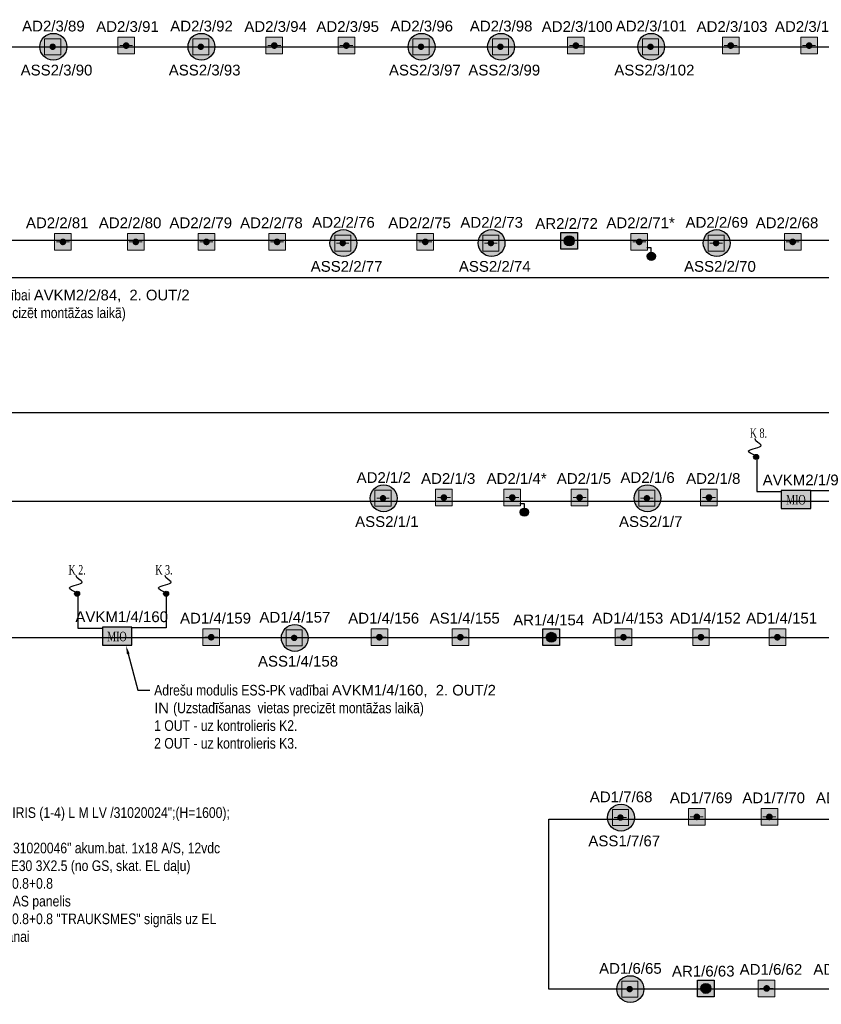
# Model space of a CAD drawing. Header units: millimetres. Extents: x -197461 to 862495, y -970068 to 63888.
# Tile 5 of 205: x -125658 to -109893, y -708799 to -689444. Entities that reach past the tile are written whole.
import ezdxf
from ezdxf import colors
from ezdxf.entities.mleader import LeaderData, LeaderLine
from ezdxf.math import Vec2, Vec3

# ---------------------------------------------------------------- set-up
doc = ezdxf.new("R2010")
doc.units = ezdxf.units.MM
doc.layers.get('0').update_dxf_attribs({"linetype": 'CONTINUOUS'})
doc.layers.add('S-STRS', color=7, linetype='CONTINUOUS', lineweight=9)
doc.layers.add('UAS', color=240, linetype='CONTINUOUS')
doc.styles.add('ARIAL', font='arialbd.ttf')
doc.styles.add('Karlis_times', font='times.ttf', dxfattribs={"height": 2.2})

# ---------------------------------------------------------------- blocks, each defined once
blk = doc.blocks.new('AD-proj')
at = {"lineweight": 5}
blk.add_lwpolyline([(-250, -250), (250, -250), (250, 250), (-250, 250)], close=True, dxfattribs=at)
at = {"const_width": 30}
blk.add_lwpolyline([(-200, 0), (200, 0)], dxfattribs=at)
at = {"const_width": 100}
blk.add_lwpolyline([(-50, 0, 1), (50, 0, 1)], format="xyb", close=True, dxfattribs=at)
blk = doc.blocks.new('AP')
blk.add_hatch(color=256).paths.add_polyline_path([(150, 0, 1), (-150, 0, 1)])
for p, q in [((-250, 250), (250, 250)), ((-250, -250), (-250, 250)), ((250, 250), (250, -250)), ((250, -250), (-250, -250))]:
    blk.add_line(p, q)
blk.add_circle((0, 0), 150)

msp = doc.modelspace()

# ---------------------------------------------------------------- hatches: boundary and pattern name
at = {"true_color": 0xffffff}
h = msp.add_hatch(color=7, dxfattribs=at)
h.dxf.hatch_style = 1
h.paths.add_polyline_path([(-113154.77192, -694094.34456, 1), (-113316.01707, -694094.34456, 1)])
h = msp.add_hatch(color=7, dxfattribs=at)
h.dxf.hatch_style = 1
h.paths.add_polyline_path([(-115651.4212, -699124.3321, 1), (-115812.66636, -699124.3321, 1)])
at = {"layer": 'S-STRS', "true_color": 0xffffff}
h = msp.add_hatch(dxfattribs=at)
h.set_pattern_fill('ANGLE', scale=0.5625)
h.set_pattern_definition([(0, (4401629.808, 5308790.0144), (0, 3.9290625), [2.8575, -1.0715625]), (90, (4401629.808, 5308790.0144), (-3.9290625, 2e-16), [2.8575, -1.0715625])])
h.paths.add_polyline_path([(-110680.05299, -698696.08995), (-110679.99089, -699051.91026), (-110096.6921, -699051.91027), (-110096.75421, -698696.02785)])
h = msp.add_hatch(dxfattribs=at)
h.set_pattern_fill('ANGLE', scale=0.5625)
h.set_pattern_definition([(0, (4388276.917, 5306101.199), (0, 3.9290625), [2.8575, -1.0715625]), (90, (4388276.917, 5306101.199), (-3.9290625, 2e-16), [2.8575, -1.0715625])])
h.paths.add_polyline_path([(-124032.94407, -701384.90521), (-124032.88197, -701740.72552), (-123449.58317, -701740.72553), (-123449.64528, -701384.8431)])
at = {"layer": 'UAS', "lineweight": 50, "true_color": 0xffffff}
h = msp.add_hatch(color=7, dxfattribs=at)
h.dxf.hatch_style = 1
h.paths.add_polyline_path([(-124978.27481, -689976.2408, -1), (-125041.36174, -689976.2408, -1)], flags=0)
h.paths.add_polyline_path([(-125167.53561, -689818.52347), (-125167.53561, -690133.95813), (-124852.10094, -690133.95813), (-124852.10094, -689818.52347)], flags=16)
h.paths.add_polyline_path([(-124733.2371, -689976.95798, 1), (-125261.28441, -689976.95798, 1)])
h.paths.add_polyline_path([(-124852.10094, -690133.95813), (-125167.53561, -690133.95813), (-125167.53561, -689818.52347), (-124852.10094, -689818.52347)], flags=16)
h = msp.add_hatch(color=7, dxfattribs=at)
h.dxf.hatch_style = 1
h.paths.add_polyline_path([(-123596.85683, -689952.98866), (-123531.38589, -689952.98866, 1)], flags=16)
h.paths.add_polyline_path([(-123400.44402, -690116.66601), (-123400.44402, -689789.31131), (-123727.79871, -689789.31131), (-123727.79871, -690116.66601)])
at = {"layer": 'UAS', "lineweight": 50, "true_color": 0xc7c8ca}
h = msp.add_hatch(color=9, dxfattribs=at)
h.dxf.hatch_style = 1
h.paths.add_polyline_path([(-122065.11272, -689976.2408, -1), (-122128.19966, -689976.2408, -1)], flags=0)
h.paths.add_polyline_path([(-122254.37352, -689818.52347), (-122254.37352, -690133.95813), (-121938.93886, -690133.95813), (-121938.93886, -689818.52347)], flags=16)
h.paths.add_polyline_path([(-121820.07502, -689976.95798, 1), (-122348.12233, -689976.95798, 1)])
h.paths.add_polyline_path([(-121938.93886, -690133.95813), (-122254.37352, -690133.95813), (-122254.37352, -689818.52347), (-121938.93886, -689818.52347)], flags=16)
at = {"layer": 'UAS', "lineweight": 50, "true_color": 0xffffff}
h = msp.add_hatch(color=7, dxfattribs=at)
h.dxf.hatch_style = 1
h.paths.add_polyline_path([(-120683.69475, -689952.98866), (-120618.22381, -689952.98866, 1)], flags=16)
h.paths.add_polyline_path([(-120487.28193, -690116.66601), (-120487.28193, -689789.31131), (-120814.63663, -689789.31131), (-120814.63663, -690116.66601)])
h = msp.add_hatch(color=7, dxfattribs=at)
h.dxf.hatch_style = 1
h.paths.add_polyline_path([(-119266.51225, -689952.98866), (-119201.04131, -689952.98866, 1)], flags=16)
h.paths.add_polyline_path([(-119070.09943, -690116.66601), (-119070.09943, -689789.31131), (-119397.45413, -689789.31131), (-119397.45413, -690116.66601)])
at = {"layer": 'UAS', "lineweight": 50, "true_color": 0xc7c8ca}
h = msp.add_hatch(color=9, dxfattribs=at)
h.dxf.hatch_style = 1
h.paths.add_polyline_path([(-117734.76814, -689976.2408, -1), (-117797.85508, -689976.2408, -1)], flags=0)
h.paths.add_polyline_path([(-117924.02894, -689818.52347), (-117924.02894, -690133.95813), (-117608.59428, -690133.95813), (-117608.59428, -689818.52347)], flags=16)
h.paths.add_polyline_path([(-117489.73043, -689976.95798, 1), (-118017.77774, -689976.95798, 1)])
h.paths.add_polyline_path([(-117608.59428, -690133.95813), (-117924.02894, -690133.95813), (-117924.02894, -689818.52347), (-117608.59428, -689818.52347)], flags=16)
h = msp.add_hatch(color=9, dxfattribs=at)
h.dxf.hatch_style = 1
h.paths.add_polyline_path([(-116172.95438, -689976.2408, -1), (-116236.04131, -689976.2408, -1)], flags=0)
h.paths.add_polyline_path([(-116362.21518, -689818.52347), (-116362.21518, -690133.95813), (-116046.78051, -690133.95813), (-116046.78051, -689818.52347)], flags=16)
h.paths.add_polyline_path([(-115927.91667, -689976.95798, 1), (-116455.96398, -689976.95798, 1)])
h.paths.add_polyline_path([(-116046.78051, -690133.95813), (-116362.21518, -690133.95813), (-116362.21518, -689818.52347), (-116046.78051, -689818.52347)], flags=16)
at = {"layer": 'UAS', "lineweight": 50, "true_color": 0xffffff}
h = msp.add_hatch(color=7, dxfattribs=at)
h.dxf.hatch_style = 1
h.paths.add_polyline_path([(-114752.52626, -689952.98866), (-114687.05532, -689952.98866, 1)], flags=16)
h.paths.add_polyline_path([(-114556.11344, -690116.66601), (-114556.11344, -689789.31131), (-114883.46814, -689789.31131), (-114883.46814, -690116.66601)])
at = {"layer": 'UAS', "lineweight": 50, "true_color": 0xc7c8ca}
h = msp.add_hatch(color=9, dxfattribs=at)
h.dxf.hatch_style = 1
h.paths.add_polyline_path([(-113220.78215, -689976.2408, -1), (-113283.86908, -689976.2408, -1)], flags=0)
h.paths.add_polyline_path([(-113410.04295, -689818.52347), (-113410.04295, -690133.95813), (-113094.60828, -690133.95813), (-113094.60828, -689818.52347)], flags=16)
h.paths.add_polyline_path([(-112975.74444, -689976.95798, 1), (-113503.79175, -689976.95798, 1)])
h.paths.add_polyline_path([(-113094.60828, -690133.95813), (-113410.04295, -690133.95813), (-113410.04295, -689818.52347), (-113094.60828, -689818.52347)], flags=16)
at = {"layer": 'UAS', "lineweight": 50, "true_color": 0xffffff}
h = msp.add_hatch(color=7, dxfattribs=at)
h.dxf.hatch_style = 1
h.paths.add_polyline_path([(-111707.63514, -689952.98866), (-111642.1642, -689952.98866, 1)], flags=16)
h.paths.add_polyline_path([(-111511.22232, -690116.66601), (-111511.22232, -689789.31131), (-111838.57702, -689789.31131), (-111838.57702, -690116.66601)])
h = msp.add_hatch(color=7, dxfattribs=at)
h.dxf.hatch_style = 1
h.paths.add_polyline_path([(-110165.6663, -689952.98866), (-110100.19536, -689952.98866, 1)], flags=16)
h.paths.add_polyline_path([(-109969.25349, -690116.66601), (-109969.25349, -689789.31131), (-110296.60818, -689789.31131), (-110296.60818, -690116.66601)])
h = msp.add_hatch(color=7, dxfattribs=at)
h.dxf.hatch_style = 1
h.paths.add_polyline_path([(-124840.89691, -693811.52101), (-124775.42598, -693811.52101, 1)], flags=16)
h.paths.add_polyline_path([(-124644.4841, -693975.19836), (-124644.4841, -693647.84366), (-124971.83879, -693647.84366), (-124971.83879, -693975.19836)])
h = msp.add_hatch(color=7, dxfattribs=at)
h.dxf.hatch_style = 1
h.paths.add_polyline_path([(-123407.70497, -693811.52101), (-123342.23403, -693811.52101, 1)], flags=16)
h.paths.add_polyline_path([(-123211.29215, -693975.19836), (-123211.29215, -693647.84366), (-123538.64684, -693647.84366), (-123538.64684, -693975.19836)])
h = msp.add_hatch(color=7, dxfattribs=at)
h.dxf.hatch_style = 1
h.paths.add_polyline_path([(-122018.25681, -693811.52101), (-121952.78587, -693811.52101, 1)], flags=16)
h.paths.add_polyline_path([(-121821.844, -693975.19836), (-121821.844, -693647.84366), (-122149.19869, -693647.84366), (-122149.19869, -693975.19836)])
h = msp.add_hatch(color=7, dxfattribs=at)
h.dxf.hatch_style = 1
h.paths.add_polyline_path([(-120628.8208, -693811.52101), (-120563.34986, -693811.52101, 1)], flags=16)
h.paths.add_polyline_path([(-120432.40798, -693975.19836), (-120432.40798, -693647.84366), (-120759.76268, -693647.84366), (-120759.76268, -693975.19836)])
h = msp.add_hatch(color=7, dxfattribs=at)
h.dxf.hatch_style = 1
h.paths.add_polyline_path([(-119273.42342, -693834.77315, -1), (-119336.51036, -693834.77315, -1)], flags=0)
h.paths.add_polyline_path([(-119462.68422, -693677.05581), (-119462.68422, -693992.49048), (-119147.24956, -693992.49048), (-119147.24956, -693677.05581)], flags=16)
h.paths.add_polyline_path([(-119028.38572, -693835.49032, 1), (-119556.43302, -693835.49032, 1)])
h.paths.add_polyline_path([(-119147.24956, -693992.49048), (-119462.68422, -693992.49048), (-119462.68422, -693677.05581), (-119147.24956, -693677.05581)], flags=16)
h = msp.add_hatch(color=7, dxfattribs=at)
h.dxf.hatch_style = 1
h.paths.add_polyline_path([(-117715.05184, -693811.52101), (-117649.5809, -693811.52101, 1)], flags=16)
h.paths.add_polyline_path([(-117518.63902, -693975.19836), (-117518.63902, -693647.84366), (-117845.99371, -693647.84366), (-117845.99371, -693975.19836)])
h = msp.add_hatch(color=7, dxfattribs=at)
h.dxf.hatch_style = 1
h.paths.add_polyline_path([(-116359.65446, -693834.77315, -1), (-116422.74139, -693834.77315, -1)], flags=0)
h.paths.add_polyline_path([(-116548.91526, -693677.05581), (-116548.91526, -693992.49048), (-116233.48059, -693992.49048), (-116233.48059, -693677.05581)], flags=16)
h.paths.add_polyline_path([(-116114.61675, -693835.49032, 1), (-116642.66406, -693835.49032, 1)])
h.paths.add_polyline_path([(-116233.48059, -693992.49048), (-116548.91526, -693992.49048), (-116548.91526, -693677.05581), (-116233.48059, -693677.05581)], flags=16)
h = msp.add_hatch(color=7, dxfattribs=at)
h.dxf.hatch_style = 1
h.paths.add_polyline_path([(-114687.47196, -693954.35396), (-114687.47196, -693626.99926), (-115014.82665, -693626.99926), (-115014.82665, -693954.35396)])
h.paths.add_polyline_path([(-114949.35571, -693790.67661, -1), (-114752.9429, -693790.67661, -1)], flags=16)
h = msp.add_hatch(color=7, dxfattribs=at)
h.dxf.hatch_style = 1
h.paths.add_polyline_path([(-113506.41065, -693811.52101), (-113440.93971, -693811.52101, 1)], flags=16)
h.paths.add_polyline_path([(-113309.99783, -693975.19836), (-113309.99783, -693647.84366), (-113637.35253, -693647.84366), (-113637.35253, -693975.19836)])
h = msp.add_hatch(color=7, dxfattribs=at)
h.dxf.hatch_style = 1
h.paths.add_polyline_path([(-111931.03198, -693834.77315, -1), (-111994.11892, -693834.77315, -1)], flags=0)
h.paths.add_polyline_path([(-112120.29278, -693677.05581), (-112120.29278, -693992.49048), (-111804.85812, -693992.49048), (-111804.85812, -693677.05581)], flags=16)
h.paths.add_polyline_path([(-111685.99428, -693835.49032, 1), (-112214.04159, -693835.49032, 1)])
h.paths.add_polyline_path([(-111804.85812, -693992.49048), (-112120.29278, -693992.49048), (-112120.29278, -693677.05581), (-111804.85812, -693677.05581)], flags=16)
h = msp.add_hatch(color=7, dxfattribs=at)
h.dxf.hatch_style = 1
h.paths.add_polyline_path([(-110488.87761, -693811.52101), (-110423.40668, -693811.52101, 1)], flags=16)
h.paths.add_polyline_path([(-110292.4648, -693975.19836), (-110292.4648, -693647.84366), (-110619.81949, -693647.84366), (-110619.81949, -693975.19836)])
at = {"layer": 'UAS'}
h = msp.add_hatch(color=1, dxfattribs=at)
h.dxf.hatch_style = 1
h.paths.add_polyline_path([(-111126.53293, -698038.90464, 1), (-111224.7641, -698038.90464, 1)])
at = {"layer": 'UAS', "lineweight": 50, "true_color": 0xc7c8ca}
h = msp.add_hatch(color=9, dxfattribs=at)
h.dxf.hatch_style = 1
h.paths.add_polyline_path([(-118481.47136, -698851.16386, -1), (-118544.55829, -698851.16386, -1)], flags=0)
h.paths.add_polyline_path([(-118670.73215, -698693.44653), (-118670.73215, -699008.8812), (-118355.29749, -699008.8812), (-118355.29749, -698693.44653)], flags=16)
h.paths.add_polyline_path([(-118236.43365, -698851.88104, 1), (-118764.48096, -698851.88104, 1)])
h.paths.add_polyline_path([(-118355.29749, -699008.8812), (-118670.73215, -699008.8812), (-118670.73215, -698693.44653), (-118355.29749, -698693.44653)], flags=16)
at = {"layer": 'UAS', "lineweight": 50, "true_color": 0xffffff}
h = msp.add_hatch(color=7, dxfattribs=at)
h.dxf.hatch_style = 1
h.paths.add_polyline_path([(-117348.97063, -698837.59781), (-117283.49969, -698837.59781, 1)], flags=16)
h.paths.add_polyline_path([(-117152.55781, -699001.27516), (-117152.55781, -698673.92046), (-117479.91251, -698673.92046), (-117479.91251, -699001.27516)])
h = msp.add_hatch(color=7, dxfattribs=at)
h.dxf.hatch_style = 1
h.paths.add_polyline_path([(-116003.05994, -698837.59781), (-115937.589, -698837.59781, 1)], flags=16)
h.paths.add_polyline_path([(-115806.64712, -699001.27516), (-115806.64712, -698673.92046), (-116134.00182, -698673.92046), (-116134.00182, -699001.27516)])
h = msp.add_hatch(color=7, dxfattribs=at)
h.dxf.hatch_style = 1
h.paths.add_polyline_path([(-114679.7494, -698837.59781), (-114614.27846, -698837.59781, 1)], flags=16)
h.paths.add_polyline_path([(-114483.33658, -699001.27516), (-114483.33658, -698673.92046), (-114810.69128, -698673.92046), (-114810.69128, -699001.27516)])
h = msp.add_hatch(color=7, dxfattribs=at)
h.dxf.hatch_style = 1
h.paths.add_polyline_path([(-113292.62442, -698851.16386, -1), (-113355.71135, -698851.16386, -1)], flags=0)
h.paths.add_polyline_path([(-113481.88522, -698693.44653), (-113481.88522, -699008.8812), (-113166.45055, -699008.8812), (-113166.45055, -698693.44653)], flags=16)
h.paths.add_polyline_path([(-113047.58671, -698851.88104, 1), (-113575.63402, -698851.88104, 1)])
h.paths.add_polyline_path([(-113166.45055, -699008.8812), (-113481.88522, -699008.8812), (-113481.88522, -698693.44653), (-113166.45055, -698693.44653)], flags=16)
h = msp.add_hatch(color=7, dxfattribs=at)
h.dxf.hatch_style = 1
h.paths.add_polyline_path([(-112135.25382, -698837.59781), (-112069.78288, -698837.59781, 1)], flags=16)
h.paths.add_polyline_path([(-111938.841, -699001.27516), (-111938.841, -698673.92046), (-112266.19569, -698673.92046), (-112266.19569, -699001.27516)])
at = {"layer": 'UAS'}
h = msp.add_hatch(color=1, dxfattribs=at)
h.dxf.hatch_style = 1
h.paths.add_polyline_path([(-124479.42401, -700727.7199, 1), (-124577.65518, -700727.7199, 1)])
h = msp.add_hatch(color=1, dxfattribs=at)
h.dxf.hatch_style = 1
h.paths.add_polyline_path([(-122729.62359, -700727.7199, 1), (-122827.85475, -700727.7199, 1)])
at = {"layer": 'UAS', "lineweight": 50, "true_color": 0xffffff}
h = msp.add_hatch(color=7, dxfattribs=at)
h.dxf.hatch_style = 1
h.paths.add_polyline_path([(-120228.54082, -701596.59404, -1), (-120291.62776, -701596.59404, -1)], flags=0)
h.paths.add_polyline_path([(-120417.80162, -701438.87671), (-120417.80162, -701754.31137), (-120102.36696, -701754.31137), (-120102.36696, -701438.87671)], flags=16)
h.paths.add_polyline_path([(-119983.50312, -701597.31122, 1), (-120511.55043, -701597.31122, 1)])
h.paths.add_polyline_path([(-120102.36696, -701754.31137), (-120417.80162, -701754.31137), (-120417.80162, -701438.87671), (-120102.36696, -701438.87671)], flags=16)
h = msp.add_hatch(color=7, dxfattribs=at)
h.dxf.hatch_style = 1
h.paths.add_polyline_path([(-121924.34845, -701583.02799), (-121858.87751, -701583.02799, 1)], flags=16)
h.paths.add_polyline_path([(-121727.93563, -701746.70533), (-121727.93563, -701419.35064), (-122055.29033, -701419.35064), (-122055.29033, -701746.70533)])
h = msp.add_hatch(color=7, dxfattribs=at)
h.dxf.hatch_style = 1
h.paths.add_polyline_path([(-118617.05524, -701583.02799), (-118551.5843, -701583.02799, 1)], flags=16)
h.paths.add_polyline_path([(-118420.64242, -701746.70533), (-118420.64242, -701419.35064), (-118747.99712, -701419.35064), (-118747.99712, -701746.70533)])
h = msp.add_hatch(color=7, dxfattribs=at)
h.dxf.hatch_style = 1
h.paths.add_polyline_path([(-117023.65952, -701583.02799), (-116958.18858, -701583.02799, 1)], flags=16)
h.paths.add_polyline_path([(-116827.2467, -701746.70533), (-116827.2467, -701419.35064), (-117154.6014, -701419.35064), (-117154.6014, -701746.70533)])
h = msp.add_hatch(color=7, dxfattribs=at)
h.dxf.hatch_style = 1
h.paths.add_polyline_path([(-115039.91053, -701747.62575), (-115039.91053, -701420.27105), (-115367.26523, -701420.27105), (-115367.26523, -701747.62575)])
h.paths.add_polyline_path([(-115301.79429, -701583.9484, -1), (-115105.38147, -701583.9484, -1)], flags=16)
h = msp.add_hatch(color=7, dxfattribs=at)
h.dxf.hatch_style = 1
h.paths.add_polyline_path([(-113816.86538, -701583.02799), (-113751.39444, -701583.02799, 1)], flags=16)
h.paths.add_polyline_path([(-113620.45256, -701746.70533), (-113620.45256, -701419.35064), (-113947.80726, -701419.35064), (-113947.80726, -701746.70533)])
h = msp.add_hatch(color=7, dxfattribs=at)
h.dxf.hatch_style = 1
h.paths.add_polyline_path([(-112292.10761, -701583.02799), (-112226.63667, -701583.02799, 1)], flags=16)
h.paths.add_polyline_path([(-112095.6948, -701746.70533), (-112095.6948, -701419.35064), (-112423.04949, -701419.35064), (-112423.04949, -701746.70533)])
h = msp.add_hatch(color=7, dxfattribs=at)
h.dxf.hatch_style = 1
h.paths.add_polyline_path([(-110790.72681, -701583.02799), (-110725.25587, -701583.02799, 1)], flags=16)
h.paths.add_polyline_path([(-110594.31399, -701746.70533), (-110594.31399, -701419.35064), (-110921.66868, -701419.35064), (-110921.66868, -701746.70533)])
h = msp.add_hatch(color=7, dxfattribs=at)
h.dxf.hatch_style = 1
h.paths.add_polyline_path([(-113813.11977, -705128.12615, -1), (-113876.2067, -705128.12615, -1)], flags=0)
h.paths.add_polyline_path([(-114002.38057, -704970.40882), (-114002.38057, -705285.84349), (-113686.9459, -705285.84349), (-113686.9459, -704970.40882)], flags=16)
h.paths.add_polyline_path([(-113568.08206, -705128.84333, 1), (-114096.12937, -705128.84333, 1)])
h.paths.add_polyline_path([(-113686.9459, -705285.84349), (-114002.38057, -705285.84349), (-114002.38057, -704970.40882), (-113686.9459, -704970.40882)], flags=16)
h = msp.add_hatch(color=7, dxfattribs=at)
h.dxf.hatch_style = 1
h.paths.add_polyline_path([(-112374.47315, -705114.5601), (-112309.00221, -705114.5601, 1)], flags=16)
h.paths.add_polyline_path([(-112178.06034, -705278.23745), (-112178.06034, -704950.88275), (-112505.41503, -704950.88275), (-112505.41503, -705278.23745)])
h = msp.add_hatch(color=7, dxfattribs=at)
h.dxf.hatch_style = 1
h.paths.add_polyline_path([(-110947.99328, -705114.5601), (-110882.52234, -705114.5601, 1)], flags=16)
h.paths.add_polyline_path([(-110751.58046, -705278.23745), (-110751.58046, -704950.88275), (-111078.93516, -704950.88275), (-111078.93516, -705278.23745)])
at = {"layer": 'UAS', "lineweight": 50, "true_color": 0xc7c8ca}
h = msp.add_hatch(color=9, dxfattribs=at)
h.dxf.hatch_style = 1
h.paths.add_polyline_path([(-113630.30371, -708499.81312, -1), (-113693.39064, -708499.81312, -1)], flags=0)
h.paths.add_polyline_path([(-113819.56451, -708342.09579), (-113819.56451, -708657.53045), (-113504.12984, -708657.53045), (-113504.12984, -708342.09579)], flags=16)
h.paths.add_polyline_path([(-113385.266, -708500.5303, 1), (-113913.31331, -708500.5303, 1)])
h.paths.add_polyline_path([(-113504.12984, -708657.53045), (-113819.56451, -708657.53045), (-113819.56451, -708342.09579), (-113504.12984, -708342.09579)], flags=16)
at = {"layer": 'UAS', "lineweight": 50, "true_color": 0xffffff}
h = msp.add_hatch(color=7, dxfattribs=at)
h.dxf.hatch_style = 1
h.paths.add_polyline_path([(-111999.64383, -708650.84483), (-111999.64383, -708323.49013), (-112326.99853, -708323.49013), (-112326.99853, -708650.84483)])
h.paths.add_polyline_path([(-112261.52759, -708487.16748, -1), (-112065.11477, -708487.16748, -1)], flags=16)
h = msp.add_hatch(color=7, dxfattribs=at)
h.dxf.hatch_style = 1
h.paths.add_polyline_path([(-111001.44713, -708486.24707), (-110935.97619, -708486.24707, 1)], flags=16)
h.paths.add_polyline_path([(-110805.03431, -708649.92442), (-110805.03431, -708322.56972), (-111132.38901, -708322.56972), (-111132.38901, -708649.92442)])

# ---------------------------------------------------------------- linework, layer by layer
at = {"color": 1}
for p, q in [((-113294.5897, -694148.15839), (-113176.19929, -694040.53074)), ((-113289.20832, -694035.14936), (-113181.58067, -694153.53977)), ((-115791.23899, -699178.14593), (-115672.84858, -699070.51828)), ((-115785.85761, -699065.1369), (-115678.22996, -699183.52731))]:
    msp.add_line(p, q, dxfattribs=at)
for points in [[(-113236.99183, -694013.4836), (-113236.99183, -693930.03156), (-113322.54548, -693930.03156)], [(-115733.64112, -699043.47114), (-115733.64112, -698960.0191), (-115819.19476, -698960.0191)]]:
    msp.add_lwpolyline(points, dxfattribs=at)
for centre in [(-113235.3945, -694094.34456), (-115732.04378, -699124.3321)]:
    msp.add_circle(centre, 80.62258, dxfattribs=at)
at = {"layer": 'UAS', "color": 1}
for points in [[(-132771.28891, -701356.66772), (-130014.24023, -701356.66772), (-130014.24023, -698908.86601), (-69646.52619, -698908.86601), (-69646.52619, -693782.24864), (-130655.90492, -693782.24864), (-130655.90492, -689976.49198), (-60637.5495, -689976.49198), (-60637.5495, -697173.51129), (-130220.09339, -697173.51129), (-130220.09339, -701130.06505), (-132743.67594, -701130.06505)], [(-132751.6746, -701988.97488), (-130027.3488, -701988.97488), (-130027.3488, -711587.67012), (-80789.0204, -711587.67012), (-80789.0204, -708503.52401), (-115252.65082, -708503.52401), (-115252.65082, -705160.15275), (-59966.0628, -705160.15275), (-59966.0628, -701592.99499), (-132743.70022, -701592.99499)]]:
    msp.add_lwpolyline(points, dxfattribs=at)
at = {"layer": 'UAS', "color": 1, "lineweight": 30}
for centre in [(-124997.26076, -689976.95798), (-122084.09867, -689976.95798), (-117753.75409, -689976.95798), (-116191.94033, -689976.95798), (-113239.7681, -689976.95798), (-119292.40937, -693835.49032), (-116378.64041, -693835.49032), (-111950.01793, -693835.49032), (-118500.4573, -698851.88104), (-113311.61036, -698851.88104), (-120247.52677, -701597.31122), (-113832.10571, -705128.84333), (-113649.28966, -708500.5303)]:
    msp.add_circle(centre, 264.02365, dxfattribs=at)
at = {"layer": 'UAS', "color": 1}
for centre in [(-111175.64852, -698038.90464), (-124528.53959, -700727.7199), (-122778.73917, -700727.7199)]:
    msp.add_circle(centre, 49.11558, dxfattribs=at)
for points in [[(-111171.9269, -698019.22871), (-111323.5561, -697920.94541), (-111077.68145, -697808.31876), (-111196.525, -697681.36482), (-111196.525, -697679.32495)], [(-124524.81798, -700708.04397), (-124676.44718, -700609.76067), (-124430.57253, -700497.13402), (-124549.41608, -700370.18008), (-124549.41608, -700368.1402)], [(-122775.01756, -700708.04397), (-122926.64675, -700609.76067), (-122680.77211, -700497.13402), (-122799.61565, -700370.18008), (-122799.61565, -700368.1402)]]:
    msp.add_spline(points, degree=3, dxfattribs=at)

# ---------------------------------------------------------------- block references
at = {"layer": 'UAS'}
for p, xscale, yscale, zscale in [((-123564.12136, -689952.98866), 0.6547093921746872, 0.6547093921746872, 0.6547093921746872), ((-120650.95928, -689952.98866), 0.6547093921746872, 0.6547093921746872, 0.6547093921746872), ((-119233.77678, -689952.98866), 0.6547093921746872, 0.6547093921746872, 0.6547093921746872), ((-114719.79079, -689952.98866), 0.6547093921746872, 0.6547093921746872, 0.6547093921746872), ((-111674.89967, -689952.98866), 0.6547093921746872, 0.6547093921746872, 0.6547093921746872), ((-110132.93083, -689952.98866), 0.6547093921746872, 0.6547093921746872, 0.6547093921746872), ((-125009.81828, -689976.2408), 0.6308693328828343, 0.6308693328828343, 0.6308693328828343), ((-122096.65619, -689976.2408), 0.6308693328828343, 0.6308693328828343, 0.6308693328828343), ((-117766.31161, -689976.2408), 0.6308693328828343, 0.6308693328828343, 0.6308693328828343), ((-116204.49785, -689976.2408), 0.6308693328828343, 0.6308693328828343, 0.6308693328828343), ((-113252.32562, -689976.2408), 0.6308693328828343, 0.6308693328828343, 0.6308693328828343), ((-124808.16144, -693811.52101), 0.6547093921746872, 0.6547093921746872, 0.6547093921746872), ((-123374.9695, -693811.52101), 0.6547093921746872, 0.6547093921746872, 0.6547093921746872), ((-121985.52134, -693811.52101), 0.6547093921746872, 0.6547093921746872, 0.6547093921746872), ((-120596.08533, -693811.52101), 0.6547093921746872, 0.6547093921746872, 0.6547093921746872), ((-117682.31637, -693811.52101), 0.6547093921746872, 0.6547093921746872, 0.6547093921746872), ((-113473.67518, -693811.52101), 0.6547093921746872, 0.6547093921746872, 0.6547093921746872), ((-110456.14215, -693811.52101), 0.6547093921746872, 0.6547093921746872, 0.6547093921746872), ((-119304.96689, -693834.77315), 0.6308693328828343, 0.6308693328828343, 0.6308693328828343), ((-116391.19793, -693834.77315), 0.6308693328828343, 0.6308693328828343, 0.6308693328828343), ((-111962.57545, -693834.77315), 0.6308693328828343, 0.6308693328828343, 0.6308693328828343), ((-118513.01482, -698851.16386), 0.6308693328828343, 0.6308693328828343, 0.6308693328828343), ((-117316.23516, -698837.59781), 0.6547093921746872, 0.6547093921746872, 0.6547093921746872), ((-115970.32447, -698837.59781), 0.6547093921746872, 0.6547093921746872, 0.6547093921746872), ((-114647.01393, -698837.59781), 0.6547093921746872, 0.6547093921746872, 0.6547093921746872), ((-113324.16788, -698851.16386), 0.6308693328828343, 0.6308693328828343, 0.6308693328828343), ((-112102.51835, -698837.59781), 0.6547093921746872, 0.6547093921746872, 0.6547093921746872), ((-121891.61298, -701583.02799), 0.6547093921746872, 0.6547093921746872, 0.6547093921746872), ((-120260.08429, -701596.59404), 0.6308693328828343, 0.6308693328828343, 0.6308693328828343), ((-118584.31977, -701583.02799), 0.6547093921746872, 0.6547093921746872, 0.6547093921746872), ((-116990.92405, -701583.02799), 0.6547093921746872, 0.6547093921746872, 0.6547093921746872), ((-113784.12991, -701583.02799), 0.6547093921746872, 0.6547093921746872, 0.6547093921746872), ((-112259.37214, -701583.02799), 0.6547093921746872, 0.6547093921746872, 0.6547093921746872), ((-110757.99134, -701583.02799), 0.6547093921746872, 0.6547093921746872, 0.6547093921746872), ((-113844.66323, -705128.12615), 0.6308693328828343, 0.6308693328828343, 0.6308693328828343), ((-112341.73768, -705114.5601), 0.6547093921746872, 0.6547093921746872, 0.6547093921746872), ((-110915.25781, -705114.5601), 0.6547093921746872, 0.6547093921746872, 0.6547093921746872), ((-113661.84718, -708499.81312), 0.6308693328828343, 0.6308693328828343, 0.6308693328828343), ((-110968.71166, -708486.24707), 0.6547093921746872, 0.6547093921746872, 0.6547093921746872)]:
    msp.add_blockref('AD-proj', p, dxfattribs=dict(at, xscale=xscale, yscale=yscale, zscale=zscale))
at = {"layer": 'UAS', "color": 97, "xscale": 0.6547093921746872, "yscale": 0.6547093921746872, "zscale": 0.6547093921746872}
for p in [(-114851.14931, -693790.67661), (-115203.58788, -701583.9484), (-112163.32118, -708487.16748)]:
    msp.add_blockref('AP', p, dxfattribs=at)

# ---------------------------------------------------------------- texts
at = {"layer": 'UAS', "color": 5, "style": 'Karlis_times', "width": 0.7}
for s, p in [('K 8.', (-111301.27978, -697661.75446)), ('K 2.', (-124699.31047, -700350.56972)), ('K 3.', (-122990.89915, -700350.56972))]:
    msp.add_text(s, height=186.805669, dxfattribs=at).set_placement(p)
at = {"layer": 'UAS', "color": 1, "style": 'Karlis_times', "width": 0.7}
for p in [(-110585.81866, -698973.39661), (-123938.70974, -701662.21187)]:
    msp.add_text('MIO', height=186.805669, dxfattribs=at).set_placement(p)

# ---------------------------------------------------------------- leaders
at = {"layer": 'UAS', "color": 18, "true_color": 0x000000}
ml = msp.add_multileader_mtext('Standard', dxfattribs=at)
ml.set_content('\\A1;{\\fArial Narrow|b0|i0|c0|p34;\\C256;\\c0;Adre\\fArial Narrow|b0|i0|c186|p34;šu modulis ESS-PK vadībai \\fArial|b0|i0|c186|p34;\\C1;AV\\fArial|b0|i0|c0|p34;K\\fArial|b0|i0|c186|p34;M2/2/84,  \\C256;\\c0;2. OUT/2 IN \\fArial Narrow|b0|i0|c186|p34;(Uzstadīšanas  vietas precizēt montāžas laikā)\\fArial|b0|i0|c186|p34;\\C1;\\P\\pxql;\\fArial Narrow|b0|i0|c186|p34;\\C256;\\c0;1 OUT - uz kontrolieris \\C5;K10.\\P\\C256;\\c0;2 OUT - uz kontrolieris \\C5;K11.}', color=(41, 19, 236))
ml.set_leader_properties()
ml.build(insert=Vec2(0, 0))
ml.multileader.update_dxf_attribs({"text_right_attachment_type": 6, "dogleg_length": 0.36, "arrow_head_size": 166.99834})
ctx = ml.context
ctx.base_point, ctx.char_height, ctx.arrow_head_size, ctx.landing_gap_size, ctx.plane_origin = Vec3(-128959.04865, -694858.92928), 208.74792195, 166.99834, 83.49917, Vec3(-123029.37497, -707209.03619)
ctx.right_attachment = 6
notes = []
notes.append((ctx, [(0, (1, 1, 0), (-129195.02371, -694858.92928), (1, 0), 235.97506, [(0, [(-129427.99567, -693983.24177)], 0, [])])]))
ctx.mtext.insert, ctx.mtext.width, ctx.mtext.flow_direction = Vec3(-128875.54948, -694752.77541), 6884.2098524, 5
for ctx, leaders in notes:
    for number, flags, end, landing, length, lines in leaders:
        leader = LeaderData()
        leader.index, (leader.has_last_leader_line, leader.has_dogleg_vector, leader.attachment_direction) = number, flags
        leader.last_leader_point, leader.dogleg_vector, leader.dogleg_length = Vec3(end), Vec3(landing), length
        for number, points, colour, breaks in lines:
            line = LeaderLine()
            line.index, line.vertices, line.color, line.breaks = number, Vec3.list(points), colors.encode_raw_color(colour), breaks
            leader.lines.append(line)
        ctx.leaders.append(leader)

# ---------------------------------------------------------------- next in the draw order: texts
at = {"layer": 'UAS', "color": 251, "linetype": 'Continuous', "lineweight": 20, "true_color": 0x636466, "char_height": 211.4384766, "attachment_point": 5, "style": 'ARIAL', "bg_fill": 3, "box_fill_scale": 1.1, "bg_fill_color": 256, "bg_fill_transparency": 0}
for s, insert, width in [('\\A1;{\\fArial|b0|i0|c186|p34;\\C1;AD2/3/89}', (-124995.41376, -689570.90735), 1384.0133841), ('\\A1;{\\fArial|b0|i0|c186|p34;\\C1;AD2/3/98}', (-116190.09333, -689570.90735), 1384.0133841), ('\\A1;{\\fArial|b0|i0|c186|p34;\\C1;ASS2/3/90}', (-124934.11747, -690436.30631), 1193.7764465), ('\\A1;{\\fArial|b0|i0|c186|p34;\\C1;ASS2/3/93}', (-122020.95538, -690436.30631), 1193.7764465), ('\\A1;{\\fArial|b0|i0|c186|p34;\\C1;ASS2/3/97}', (-117690.6108, -690436.30631), 1193.7764465), ('\\A1;{\\fArial|b0|i0|c186|p34;\\C1;ASS2/3/99}', (-116128.79704, -690436.30631), 1193.7764465), ('\\A1;{\\fArial|b0|i0|c186|p34;\\C1;ASS2/3/102}', (-113176.6248, -690436.30631), 1193.7764465), ('\\A1;{\\fArial|b0|i0|c186|p34;\\C1;AD2/2/76}', (-119290.56238, -693429.43969), 1384.0133841), ('\\A1;{\\fArial|b0|i0|c186|p34;\\C1;AD2/2/73}', (-116376.79341, -693429.43969), 1384.0133841), ('\\A1;{\\fArial|b0|i0|c186|p34;\\C1;ASS2/2/77}', (-119229.26608, -694294.83865), 1193.7764465), ('\\A1;{\\fArial|b0|i0|c186|p34;\\C1;ASS2/2/74}', (-116315.49711, -694294.83865), 1193.7764465), ('\\A1;{\\fArial|b0|i0|c186|p34;\\C1;ASS2/2/70}', (-111886.87464, -694294.83865), 1193.7764465)]:
    msp.add_mtext(s, dxfattribs=dict(at, insert=insert, width=width))
for s, insert in [('\\A1;{\\fArial|b0|i0|c186|p34;\\C1;AD2/3/95}', (-119207.94453, -689580.33111)), ('\\A1;{\\fArial|b0|i0|c186|p34;\\C1;AD2/3/103}', (-111649.06742, -689580.33111)), ('\\A1;{\\fArial|b0|i0|c186|p34;\\C1;AD2/2/81}', (-124920.02991, -693438.86346)), ('\\A1;{\\fArial|b0|i0|c186|p34;\\C1;AR2/2/72}', (-114903.07043, -693452.21138)), ('\\A1;{\\fArial|b0|i0|c186|p34;\\C1;AD2/2/68}', (-110568.01061, -693438.86346)), ('\\A1;{\\fArial|b0|i0|c186|p34;\\C1;AD2/1/2}', (-118498.82878, -698445.83041)), ('\\A1;{\\fArial|b0|i0|c186|p34;\\C1;AD2/1/6}', (-113309.98184, -698445.83041)), ('\\A1;{\\fArial|b0|i0|c186|p34;\\C1;AD2/1/3}', (-117231.60996, -698464.94026)), ('\\A1;{\\fArial|b0|i0|c186|p34;\\C1;AD2/1/4*}', (-115885.69927, -698464.94026)), ('\\A1;{\\fArial|b0|i0|c186|p34;\\C1;AD2/1/5}', (-114562.38873, -698464.94026)), ('\\A1;{\\fArial|b0|i0|c186|p34;\\C1;AD2/1/8}', (-112017.89315, -698464.94026)), ('\\A1;{\\fArial|b0|i0|c186|p34;\\C1;AVKM2/1/9}', (-110299.26057, -698492.949)), ('\\A1;{\\fArial|b0|i0|c186|p34;\\C1;ASS2/1/1}', (-118437.31401, -699311.22937)), ('\\A1;{\\fArial|b0|i0|c186|p34;\\C1;ASS2/1/7}', (-113248.46707, -699311.22937)), ('\\A1;{\\fArial|b0|i0|c186|p34;\\C1;AVKM1/4/160}', (-123652.15165, -701181.76426)), ('\\A1;{\\fArial|b0|i0|c186|p34;\\C1;AD1/4/159}', (-121806.98778, -701210.37044)), ('\\A1;{\\fArial|b0|i0|c186|p34;\\C1;AD1/4/157}', (-120245.89825, -701191.26059)), ('\\A1;{\\fArial|b0|i0|c186|p34;\\C1;AD1/4/156}', (-118499.69457, -701210.37044)), ('\\A1;{\\fArial|b0|i0|c186|p34;\\C1;AS1/4/155}', (-116906.29885, -701210.37044)), ('\\A1;{\\fArial|b0|i0|c186|p34;\\C1;AR1/4/154}', (-115255.509, -701245.48317)), ('\\A1;{\\fArial|b0|i0|c186|p34;\\C1;AD1/4/151}', (-110673.36613, -701210.37044)), ('\\A1;{\\fArial|b0|i0|c186|p34;\\C1;ASS1/4/158}', (-120184.38348, -702056.65955)), ('\\A1;{\\fArial|b0|i0|c186|p34;\\C1;AD1/7/68}', (-113830.47719, -704722.7927)), ('\\A1;{\\fArial|b0|i0|c186|p34;\\C1;AD1/7/69}', (-112257.11248, -704741.90255)), ('\\A1;{\\fArial|b0|i0|c186|p34;\\C1;AD1/7/70}', (-110830.63261, -704741.90255)), ('\\A1;{\\fArial|b0|i0|c186|p34;\\C1;AD1/7/71}', (-109383.77376, -704741.90255)), ('\\A1;{\\fArial|b0|i0|c186|p34;\\C1;ASS1/7/67}', (-113768.96242, -705588.19166)), ('\\A1;{\\fArial|b0|i0|c186|p34;\\C1;AD1/6/65}', (-113647.66114, -708094.47967)), ('\\A1;{\\fArial|b0|i0|c186|p34;\\C1;AD1/6/62}', (-110884.08646, -708113.58952)), ('\\A1;{\\fArial|b0|i0|c186|p34;\\C1;AD1/6/61}', (-109434.55734, -708113.58952))]:
    msp.add_mtext(s, dxfattribs=dict(at, insert=insert))

# ---------------------------------------------------------------- next in the draw order: linework, layer by layer
at = {"layer": 'UAS', "color": 5}
for points in [[(-111160.16617, -698067.46924), (-111160.16617, -698715.84286), (-110674.45709, -698715.84286)], [(-109425.19785, -698092.27023), (-109425.19785, -698708.47792), (-110102.13432, -698708.47792)], [(-124513.05724, -700756.28449), (-124513.05724, -701404.65812), (-124027.34816, -701404.65812)], [(-122778.08893, -700781.08549), (-122778.08893, -701397.29318), (-123455.0254, -701397.29318)]]:
    msp.add_lwpolyline(points, dxfattribs=at)
at = {"layer": 'UAS', "color": 1, "ltscale": 0.2}
for points in [[(-110096.75421, -698696.02785), (-110680.05299, -698696.08995), (-110679.99089, -699051.91026), (-110096.6921, -699051.91027)], [(-123449.64528, -701384.8431), (-124032.94407, -701384.90521), (-124032.88197, -701740.72552), (-123449.58317, -701740.72553)]]:
    msp.add_lwpolyline(points, close=True, dxfattribs=at)

# ---------------------------------------------------------------- next in the draw order: texts
at = {"layer": 'UAS', "color": 251, "linetype": 'Continuous', "lineweight": 20, "true_color": 0x636466, "char_height": 211.4384766, "attachment_point": 5, "style": 'ARIAL', "bg_fill": 3, "box_fill_scale": 1.1, "bg_fill_color": 256, "bg_fill_transparency": 0}
for s, insert in [('\\A1;{\\fArial|b0|i0|c186|p34;\\C1;AD2/3/91}', (-123538.28912, -689580.33111)), ('\\A1;{\\fArial|b0|i0|c186|p34;\\C1;AD2/3/100}', (-114693.95854, -689580.33111)), ('\\A1;{\\fArial|b0|i0|c186|p34;\\C1;AD2/3/104}', (-110107.09859, -689580.33111)), ('\\A1;{\\fArial|b0|i0|c186|p34;\\C1;AD2/2/78}', (-120707.9538, -693438.86346)), ('\\A1;{\\fArial|b0|i0|c186|p34;\\C1;AD2/2/75}', (-117794.18483, -693438.86346)), ('\\A1;{\\fArial|b0|i0|c186|p34;\\C1;AD1/4/152}', (-112174.74694, -701210.37044)), ('\\A1;{\\fArial|b0|i0|c186|p34;\\C1;AR1/6/63}', (-112215.2423, -708148.70225))]:
    msp.add_mtext(s, dxfattribs=dict(at, insert=insert))
at = {"layer": 'UAS', "color": 251, "linetype": 'Continuous', "lineweight": 20, "true_color": 0x636466, "char_height": 211.4384766, "width": 1384.0133841, "attachment_point": 5, "style": 'ARIAL', "bg_fill": 3, "box_fill_scale": 1.1, "bg_fill_color": 256, "bg_fill_transparency": 0}
for s, insert in [('\\A1;{\\fArial|b0|i0|c186|p34;\\C1;AD2/3/96}', (-117751.90709, -689570.90735)), ('\\A1;{\\fArial|b0|i0|c186|p34;\\C1;AD2/2/69}', (-111948.17094, -693429.43969))]:
    msp.add_mtext(s, dxfattribs=dict(at, insert=insert))

# ---------------------------------------------------------------- next in the draw order: leaders
at = {"layer": 'UAS', "color": 18, "true_color": 0x000000}
ml = msp.add_multileader_mtext('Standard', dxfattribs=at)
ml.set_content('{\\fArial Narrow|b0|i0|c186|p34;\\C7;UA\\fArial Narrow|b0|i0|c0|p34;T\\fArial Narrow|b0|i0|c186|p34;S sistēmas kontroles panelis, "IRIS (1-4) L M LV /31020024";(H=1600);                   \\Pakum.^Ibat. 1x\\fArial Narrow|b0|i0|c0|p34;18\\fArial Narrow|b0|i0|c186|p34; A/S, 12vdc \\Pakumulatoru kabinets "IRIS  PS72/ 31020046" akum.bat. \\fArial Narrow|b0|i0|c0|p34;1\\fArial Narrow|b0|i0|c186|p34;x\\fArial Narrow|b0|i0|c0|p34;18\\fArial Narrow|b0|i0|c186|p34; A/S, 12vdc\\PElektropieslēgums (N)HXH FE180/E30 3X\\fArial Narrow|b0|i0|c0|p34;2\\fArial Narrow|b0|i0|c186|p34;.5 (no GS, skat. EL daļu)\\P2 kab. JE-H(ST)H FE180/E30 1x2x0.8+0.8\\PTrauksmes un bojājums signāls uz AS panelis\\fArial Narrow|b0|i0|c0|p34;\\P1 kab. \\fArial Narrow|b0|i0|c186|p34;JE-H(ST)H FE180/E30 1x2x0.8+0.8\\fArial Narrow|b0|i0|c0|p34; "TRAUKSMES" sign\\fArial Narrow|b0|i0|c186|p34;ā\\fArial Narrow|b0|i0|c0|p34;ls uz EL skapis - a\\fArial Narrow|b0|i0|c186|p34;utomātisko durvju atvēršanai \\P  }', color=(41, 19, 236))
ml.set_leader_properties()
ml.build(insert=Vec2(0, 0))
ml.multileader.update_dxf_attribs({"text_right_attachment_type": 6, "dogleg_length": 0.36, "arrow_head_size": 166.99834})
ctx = ml.context
ctx.base_point, ctx.char_height, ctx.arrow_head_size, ctx.landing_gap_size, ctx.plane_origin = Vec3(-129613.51064, -705030.47142), 208.74792195, 166.99834, 83.49917, Vec3(-130259.14078, -729555.27421)
ctx.right_attachment = 6
notes = []
notes.append((ctx, [(0, (1, 1, 0), (-129628.54049, -705030.47142), (1, 0), 15.02985, [(0, [(-133425.63236, -699328.41211)], 0, [])])]))
ctx.mtext.insert, ctx.mtext.width, ctx.mtext.defined_height, ctx.mtext.flow_direction = Vec3(-129530.01147, -704926.09746), 8099.3399968, 2710.08875, 5
ml = msp.add_multileader_mtext('Standard', dxfattribs=at)
ml.set_content('\\A1;{\\fArial Narrow|b0|i0|c0|p34;\\C256;\\c0;Adre\\fArial Narrow|b0|i0|c186|p34;šu modulis ESS-PK vadībai \\fArial|b0|i0|c186|p34;\\C1;AV\\fArial|b0|i0|c0|p34;K\\fArial|b0|i0|c186|p34;M1/4/160,  \\C256;\\c0;2. OUT/2 IN \\fArial Narrow|b0|i0|c186|p34;(Uzstadīšanas  vietas precizēt montāžas laikā)\\fArial|b0|i0|c186|p34;\\C1;\\P\\pxql;\\fArial Narrow|b0|i0|c186|p34;\\C256;\\c0;1 OUT - uz kontrolieris \\C5;K2.\\P\\C256;\\c0;2 OUT - uz kontrolieris \\C5;K3.}', color=(41, 19, 236))
ml.set_leader_properties()
ml.build(insert=Vec2(0, 0))
ml.multileader.update_dxf_attribs({"text_right_attachment_type": 6, "dogleg_length": 0.36, "arrow_head_size": 166.99834})
ctx = ml.context
ctx.base_point, ctx.char_height, ctx.arrow_head_size, ctx.landing_gap_size, ctx.plane_origin = Vec3(-123097.27064, -702625.78848), 208.74792195, 166.99834, 83.49917, Vec3(-117167.59696, -714975.89539)
ctx.right_attachment = 6
notes.append((ctx, [(0, (1, 1, 0), (-123333.2457, -702625.78848), (1, 0), 235.97506, [(0, [(-123566.21766, -701750.10097)], 0, [])])]))
ctx.mtext.insert, ctx.mtext.width, ctx.mtext.flow_direction = Vec3(-123013.77147, -702519.63461), 6884.2098524, 5
for ctx, leaders in notes:
    for number, flags, end, landing, length, lines in leaders:
        leader = LeaderData()
        leader.index, (leader.has_last_leader_line, leader.has_dogleg_vector, leader.attachment_direction) = number, flags
        leader.last_leader_point, leader.dogleg_vector, leader.dogleg_length = Vec3(end), Vec3(landing), length
        for number, points, colour, breaks in lines:
            line = LeaderLine()
            line.index, line.vertices, line.color, line.breaks = number, Vec3.list(points), colors.encode_raw_color(colour), breaks
            leader.lines.append(line)
        ctx.leaders.append(leader)

# ---------------------------------------------------------------- next in the draw order: texts
at = {"layer": 'UAS', "color": 251, "linetype": 'Continuous', "lineweight": 20, "true_color": 0x636466, "char_height": 211.4384766, "width": 1384.0133841, "attachment_point": 5, "style": 'ARIAL', "bg_fill": 3, "box_fill_scale": 1.1, "bg_fill_color": 256, "bg_fill_transparency": 0}
for s, insert in [('\\A1;{\\fArial|b0|i0|c186|p34;\\C1;AD2/3/92}', (-122082.25168, -689570.90735)), ('\\A1;{\\fArial|b0|i0|c186|p34;\\C1;AD2/3/101}', (-113237.9211, -689570.90735))]:
    msp.add_mtext(s, dxfattribs=dict(at, insert=insert))
at = {"layer": 'UAS', "color": 251, "linetype": 'Continuous', "lineweight": 20, "true_color": 0x636466, "char_height": 211.4384766, "attachment_point": 5, "style": 'ARIAL', "bg_fill": 3, "box_fill_scale": 1.1, "bg_fill_color": 256, "bg_fill_transparency": 0}
for s, insert in [('\\A1;{\\fArial|b0|i0|c186|p34;\\C1;AD2/2/79}', (-122097.38981, -693438.86346)), ('\\A1;{\\fArial|b0|i0|c186|p34;\\C1;AD2/2/71*}', (-113447.84293, -693438.86346)), ('\\A1;{\\fArial|b0|i0|c186|p34;\\C1;AD1/4/153}', (-113699.50471, -701210.37044))]:
    msp.add_mtext(s, dxfattribs=dict(at, insert=insert))

# ---------------------------------------------------------------- next in the draw order: linework, layer by layer
at = {"layer": 'UAS', "color": 116, "true_color": 0x136734}
msp.add_lwpolyline([(-92830.39229, -693984.07002), (-92830.39229, -694519.2052), (-130846.82002, -694519.2052), (-130846.82002, -702265.98106), (-133142.35094, -702265.98106), (-133142.35094, -702121.36271)], dxfattribs=at)

# ---------------------------------------------------------------- next in the draw order: texts
at = {"layer": 'UAS', "color": 251, "linetype": 'Continuous', "lineweight": 20, "true_color": 0x636466, "char_height": 211.4384766, "attachment_point": 5, "style": 'ARIAL', "bg_fill": 3, "box_fill_scale": 1.1, "bg_fill_color": 256, "bg_fill_transparency": 0}
for s, insert in [('\\A1;{\\fArial|b0|i0|c186|p34;\\C1;AD2/3/94}', (-120625.12703, -689580.33111)), ('\\A1;{\\fArial|b0|i0|c186|p34;\\C1;AD2/2/80}', (-123486.83796, -693438.86346))]:
    msp.add_mtext(s, dxfattribs=dict(at, insert=insert))

doc.saveas('drawing.dxf')
